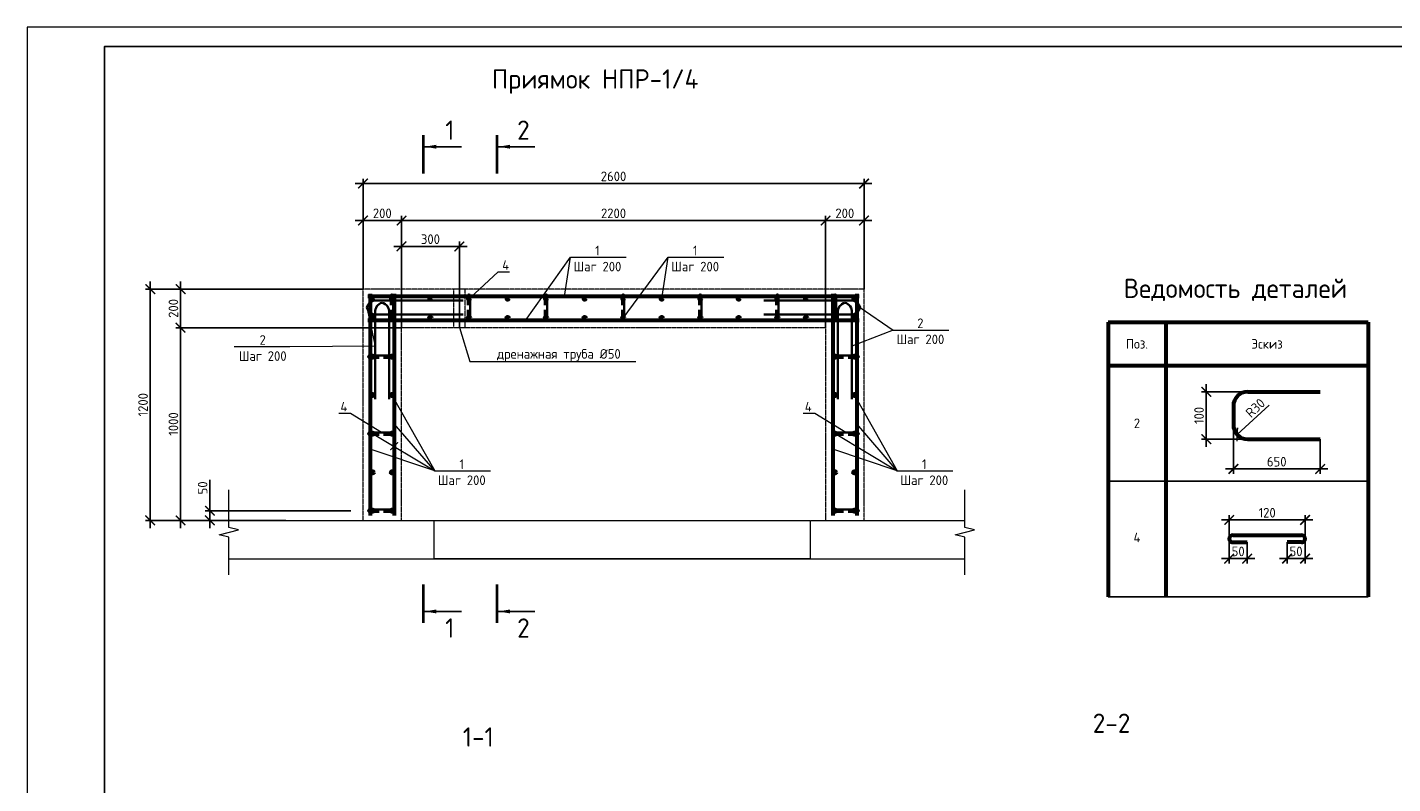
# Model space of a CAD drawing. Header units: millimetres. Extents: x 130535 to 1380046, y -231620 to 121434.
# Tile 11 of 135: x 344596 to 380020, y -118390 to -98765. Entities that reach past the tile are written whole.
import ezdxf
from ezdxf import colors
from ezdxf.entities.mleader import LeaderData, LeaderLine
from ezdxf.enums import TextEntityAlignment as Align
from ezdxf.math import Vec2, Vec3

# ---------------------------------------------------------------- set-up
doc = ezdxf.new("R2010")
doc.units = ezdxf.units.MM
doc.linetypes.add('DASHED', pattern=[7, 5, -2, 0])
doc.layers.get('DEFPOINTS').update_dxf_attribs({"lineweight": 0})
for name, color, linetype, lineweight in [('Основная 0.35', 7, 'Continuous', 35), ('Основная 0.60', 7, 'Continuous', 60), ('РАЗМЕРЫ', 7, 'Continuous', 9), ('Символы 0.20', 7, 'Continuous', 20), ('Текст 5.00', 7, 'Continuous', 50), ('Тонкая', 7, 'Continuous', 20), ('Тонкая 0.20', 7, 'Continuous', 20), ('ТОНКИЕ', 7, 'Continuous', 9), ('Штриховая 0.20', 7, 'DASHED', 20)]:
    doc.layers.add(name, color=color, linetype=linetype, lineweight=lineweight)
doc.layers.add('ТОЛСТЫЕ_ОСНОВНЫЕ', color=7, linetype='Continuous')
doc.styles.add('GOST-2.304_Type-B', font='GOST_Common.ttf')
doc.dimstyles.new('СПДС', dxfattribs={"dimscale": 100, "dimtxt": 2.5, "dimasz": 2.5, "dimexe": 1.25, "dimexo": 0, "dimtad": 1, "dimdec": 0, "dimtxsty": 'GOST-2.304_Type-B', "dimblk": 'ARCHTICK', "dimcen": 2.5, "dimdle": 2, "dimadec": 0, "dimazin": 2, "dimtfac": 0.75, "dimtdec": 0, "dimtmove": 1, "dimatfit": 3, "dimfxl": 1, "dimtolj": 1, "dimarcsym": 1})

# ---------------------------------------------------------------- blocks, each defined once
blk = doc.blocks.new('*U1421')
at = {"layer": 'ТОЛСТЫЕ_ОСНОВНЫЕ'}
blk.add_lwpolyline([(20, 5), (589, 5), (589, 415), (20, 415)], close=True, dxfattribs=at)
at = {"layer": 'ТОНКИЕ'}
blk.add_lwpolyline([(0, 0), (594, 0), (594, 420), (0, 420)], close=True, dxfattribs=at)
blk = doc.blocks.new('_ArchTick')
at = {"color": 0, "linetype": 'ByBlock', "const_width": 0.15}
blk.add_lwpolyline([(-0.5, -0.5), (0.5, 0.5)], dxfattribs=at)
blk = doc.blocks.new('*D660')
at = {"layer": 'DEFPOINTS', "color": 0, "linetype": 'Continuous', "lineweight": 0, "transparency": 16777216}
for p in [(349333, -111558), (351305, -111558), (352993, -111308)]:
    blk.add_point(p, dxfattribs=at)
at = {"layer": 'РАЗМЕРЫ', "color": 0, "linetype": 'Continuous', "lineweight": -2, "transparency": 16777216}
for p, q in [((349333, -110502), (349333, -111308)), ((349333, -111108), (349333, -111758)), ((352993, -111308), (349208, -111308)), ((351305, -111558), (349208, -111558))]:
    blk.add_line(p, q, dxfattribs=at)
at = {"layer": 'РАЗМЕРЫ', "color": 0, "linetype": 'Continuous', "lineweight": -2, "transparency": 16777216, "xscale": 250, "yscale": 250, "zscale": 250}
for p, rotation in [((349333, -111308), 90), ((349333, -111558), 270)]:
    blk.add_blockref('_ArchTick', p, dxfattribs=dict(at, rotation=rotation))
at = {"layer": 'РАЗМЕРЫ', "color": 0, "linetype": 'Continuous', "lineweight": 0, "transparency": 16777216, "insert": (349145, -110715), "char_height": 250, "attachment_point": 5, "rotation": 90, "style": 'GOST-2.304_Type-B'}
blk.add_mtext('\\A1;50', dxfattribs=at)
blk = doc.blocks.new('*D661')
at = {"layer": 'DEFPOINTS', "color": 0, "linetype": 'Continuous', "lineweight": 0, "transparency": 16777216}
for p in [(348573, -106558), (354305, -106558), (349824, -111558)]:
    blk.add_point(p, dxfattribs=at)
at = {"layer": 'РАЗМЕРЫ', "color": 0, "linetype": 'Continuous', "lineweight": -2, "transparency": 16777216}
for p, q in [((354305, -106558), (348448, -106558)), ((348573, -111758), (348573, -106358)), ((349824, -111558), (348448, -111558))]:
    blk.add_line(p, q, dxfattribs=at)
at = {"layer": 'РАЗМЕРЫ', "color": 0, "linetype": 'Continuous', "lineweight": -2, "transparency": 16777216, "xscale": 250, "yscale": 250, "zscale": 250}
for p, rotation in [((348573, -106558), 90), ((348573, -111558), 270)]:
    blk.add_blockref('_ArchTick', p, dxfattribs=dict(at, rotation=rotation))
at = {"layer": 'РАЗМЕРЫ', "color": 0, "linetype": 'Continuous', "lineweight": 0, "transparency": 16777216, "insert": (348386, -109058), "char_height": 250, "attachment_point": 5, "rotation": 90, "style": 'GOST-2.304_Type-B'}
blk.add_mtext('\\A1;1000', dxfattribs=at)
blk = doc.blocks.new('*D662')
at = {"layer": 'DEFPOINTS', "color": 0, "linetype": 'Continuous', "lineweight": 0, "transparency": 16777216}
for p in [(348573, -105558), (353305, -105558), (354305, -106558)]:
    blk.add_point(p, dxfattribs=at)
at = {"layer": 'РАЗМЕРЫ', "color": 0, "linetype": 'Continuous', "lineweight": -2, "transparency": 16777216}
for p, q in [((353305, -105558), (348448, -105558)), ((348573, -106758), (348573, -105358)), ((354305, -106558), (348448, -106558))]:
    blk.add_line(p, q, dxfattribs=at)
at = {"layer": 'РАЗМЕРЫ', "color": 0, "linetype": 'Continuous', "lineweight": -2, "transparency": 16777216, "xscale": 250, "yscale": 250, "zscale": 250}
for p, rotation in [((348573, -105558), 90), ((348573, -106558), 270)]:
    blk.add_blockref('_ArchTick', p, dxfattribs=dict(at, rotation=rotation))
at = {"layer": 'РАЗМЕРЫ', "color": 0, "linetype": 'Continuous', "lineweight": 0, "transparency": 16777216, "insert": (348386, -106058), "char_height": 250, "attachment_point": 5, "rotation": 90, "style": 'GOST-2.304_Type-B'}
blk.add_mtext('\\A1;200', dxfattribs=at)
blk = doc.blocks.new('*D663')
at = {"layer": 'DEFPOINTS', "color": 0, "linetype": 'Continuous', "lineweight": 0, "transparency": 16777216}
for p in [(354305, -103778), (353305, -105558), (354305, -106558)]:
    blk.add_point(p, dxfattribs=at)
at = {"layer": 'РАЗМЕРЫ', "color": 0, "linetype": 'Continuous', "lineweight": -2, "transparency": 16777216}
for p, q in [((353105, -103778), (354505, -103778)), ((353305, -105558), (353305, -103653)), ((354305, -106558), (354305, -103653))]:
    blk.add_line(p, q, dxfattribs=at)
at = {"layer": 'РАЗМЕРЫ', "color": 0, "linetype": 'Continuous', "lineweight": -2, "transparency": 16777216, "xscale": 250, "yscale": 250, "zscale": 250, "rotation": 180}
blk.add_blockref('_ArchTick', (353305, -103778), dxfattribs=at)
at = {"layer": 'РАЗМЕРЫ', "color": 0, "linetype": 'Continuous', "lineweight": -2, "transparency": 16777216, "xscale": 250, "yscale": 250, "zscale": 250}
blk.add_blockref('_ArchTick', (354305, -103778), dxfattribs=at)
at = {"layer": 'РАЗМЕРЫ', "color": 0, "linetype": 'Continuous', "lineweight": 0, "transparency": 16777216, "insert": (353805, -103591), "char_height": 250, "attachment_point": 5, "style": 'GOST-2.304_Type-B'}
blk.add_mtext('\\A1;200', dxfattribs=at)
blk = doc.blocks.new('*D664')
at = {"layer": 'DEFPOINTS', "color": 0, "linetype": 'Continuous', "lineweight": 0, "transparency": 16777216}
for p in [(365305, -103778), (354305, -106558), (365305, -106558)]:
    blk.add_point(p, dxfattribs=at)
at = {"layer": 'РАЗМЕРЫ', "color": 0, "linetype": 'Continuous', "lineweight": -2, "transparency": 16777216}
for p, q in [((354105, -103778), (365505, -103778)), ((354305, -106558), (354305, -103653)), ((365305, -106558), (365305, -103653))]:
    blk.add_line(p, q, dxfattribs=at)
at = {"layer": 'РАЗМЕРЫ', "color": 0, "linetype": 'Continuous', "lineweight": -2, "transparency": 16777216, "xscale": 250, "yscale": 250, "zscale": 250, "rotation": 180}
blk.add_blockref('_ArchTick', (354305, -103778), dxfattribs=at)
at = {"layer": 'РАЗМЕРЫ', "color": 0, "linetype": 'Continuous', "lineweight": -2, "transparency": 16777216, "xscale": 250, "yscale": 250, "zscale": 250}
blk.add_blockref('_ArchTick', (365305, -103778), dxfattribs=at)
at = {"layer": 'РАЗМЕРЫ', "color": 0, "linetype": 'Continuous', "lineweight": 0, "transparency": 16777216, "insert": (359805, -103591), "char_height": 250, "attachment_point": 5, "style": 'GOST-2.304_Type-B'}
blk.add_mtext('\\A1;2200', dxfattribs=at)
blk = doc.blocks.new('*D665')
at = {"layer": 'DEFPOINTS', "color": 0, "linetype": 'Continuous', "lineweight": 0, "transparency": 16777216}
for p in [(366305, -103778), (366305, -105558), (365305, -106558)]:
    blk.add_point(p, dxfattribs=at)
at = {"layer": 'РАЗМЕРЫ', "color": 0, "linetype": 'Continuous', "lineweight": -2, "transparency": 16777216}
for p, q in [((365105, -103778), (366505, -103778)), ((365305, -106558), (365305, -103653)), ((366305, -105558), (366305, -103653))]:
    blk.add_line(p, q, dxfattribs=at)
at = {"layer": 'РАЗМЕРЫ', "color": 0, "linetype": 'Continuous', "lineweight": -2, "transparency": 16777216, "xscale": 250, "yscale": 250, "zscale": 250, "rotation": 180}
blk.add_blockref('_ArchTick', (365305, -103778), dxfattribs=at)
at = {"layer": 'РАЗМЕРЫ', "color": 0, "linetype": 'Continuous', "lineweight": -2, "transparency": 16777216, "xscale": 250, "yscale": 250, "zscale": 250}
blk.add_blockref('_ArchTick', (366305, -103778), dxfattribs=at)
at = {"layer": 'РАЗМЕРЫ', "color": 0, "linetype": 'Continuous', "lineweight": 0, "transparency": 16777216, "insert": (365805, -103591), "char_height": 250, "attachment_point": 5, "style": 'GOST-2.304_Type-B'}
blk.add_mtext('\\A1;200', dxfattribs=at)
blk = doc.blocks.new('A$C862932c0')
at = {"layer": 'Основная 0.35'}
for p, q in [((130, 6), (6, 6)), ((6, -6), (56, -6)), ((130, -6), (80, -6))]:
    blk.add_line(p, q, dxfattribs=at)
for centre, start, end in [((6, 0), 90, 270), ((130, 0), 270, 90)]:
    blk.add_arc(centre, 6, start, end, dxfattribs=at)
blk = doc.blocks.new('_None')
blk = doc.blocks.new('*D666')
at = {"layer": 'DEFPOINTS', "color": 0, "linetype": 'Continuous', "lineweight": 0, "transparency": 16777216}
for p in [(366305, -102820), (353305, -104058), (366305, -104058)]:
    blk.add_point(p, dxfattribs=at)
at = {"layer": 'РАЗМЕРЫ', "color": 0, "linetype": 'Continuous', "lineweight": -2, "transparency": 16777216}
for p, q in [((353305, -104058), (353305, -102695)), ((366305, -104058), (366305, -102695)), ((353105, -102820), (366505, -102820))]:
    blk.add_line(p, q, dxfattribs=at)
at = {"layer": 'РАЗМЕРЫ', "color": 0, "linetype": 'Continuous', "lineweight": -2, "transparency": 16777216, "xscale": 250, "yscale": 250, "zscale": 250, "rotation": 180}
blk.add_blockref('_ArchTick', (353305, -102820), dxfattribs=at)
at = {"layer": 'РАЗМЕРЫ', "color": 0, "linetype": 'Continuous', "lineweight": -2, "transparency": 16777216, "xscale": 250, "yscale": 250, "zscale": 250}
blk.add_blockref('_ArchTick', (366305, -102820), dxfattribs=at)
at = {"layer": 'РАЗМЕРЫ', "color": 0, "linetype": 'Continuous', "lineweight": 0, "transparency": 16777216, "insert": (359805, -102632), "char_height": 250, "attachment_point": 5, "style": 'GOST-2.304_Type-B'}
blk.add_mtext('\\A1;2600', dxfattribs=at)
blk = doc.blocks.new('*D667')
at = {"layer": 'DEFPOINTS', "color": 0, "linetype": 'Continuous', "lineweight": 0, "transparency": 16777216}
for p in [(347785, -105558), (351305, -105558), (349824, -111558)]:
    blk.add_point(p, dxfattribs=at)
at = {"layer": 'РАЗМЕРЫ', "color": 0, "linetype": 'Continuous', "lineweight": -2, "transparency": 16777216}
for p, q in [((351305, -105558), (347660, -105558)), ((347785, -111758), (347785, -105358)), ((349824, -111558), (347660, -111558))]:
    blk.add_line(p, q, dxfattribs=at)
at = {"layer": 'РАЗМЕРЫ', "color": 0, "linetype": 'Continuous', "lineweight": -2, "transparency": 16777216, "xscale": 250, "yscale": 250, "zscale": 250}
for p, rotation in [((347785, -105558), 90), ((347785, -111558), 270)]:
    blk.add_blockref('_ArchTick', p, dxfattribs=dict(at, rotation=rotation))
at = {"layer": 'РАЗМЕРЫ', "color": 0, "linetype": 'Continuous', "lineweight": 0, "transparency": 16777216, "insert": (347598, -108558), "char_height": 250, "attachment_point": 5, "rotation": 90, "style": 'GOST-2.304_Type-B'}
blk.add_mtext('\\A1;1200', dxfattribs=at)
blk = doc.blocks.new('*D668')
at = {"layer": 'DEFPOINTS', "color": 0, "linetype": 'Continuous', "lineweight": 0, "transparency": 16777216}
for p in [(355805, -104450), (354305, -106558), (355805, -106558)]:
    blk.add_point(p, dxfattribs=at)
at = {"layer": 'РАЗМЕРЫ', "color": 0, "linetype": 'Continuous', "lineweight": -2, "transparency": 16777216}
for p, q in [((354105, -104450), (356005, -104450)), ((354305, -106558), (354305, -104325)), ((355805, -106558), (355805, -104325))]:
    blk.add_line(p, q, dxfattribs=at)
at = {"layer": 'РАЗМЕРЫ', "color": 0, "linetype": 'Continuous', "lineweight": -2, "transparency": 16777216, "xscale": 250, "yscale": 250, "zscale": 250, "rotation": 180}
blk.add_blockref('_ArchTick', (354305, -104450), dxfattribs=at)
at = {"layer": 'РАЗМЕРЫ', "color": 0, "linetype": 'Continuous', "lineweight": -2, "transparency": 16777216, "xscale": 250, "yscale": 250, "zscale": 250}
blk.add_blockref('_ArchTick', (355805, -104450), dxfattribs=at)
at = {"layer": 'РАЗМЕРЫ', "color": 0, "linetype": 'Continuous', "lineweight": 0, "transparency": 16777216, "insert": (355055, -104262), "char_height": 250, "attachment_point": 5, "style": 'GOST-2.304_Type-B'}
blk.add_mtext('\\A1;300', dxfattribs=at)
blk = doc.blocks.new('*D679')
at = {"layer": 'DEFPOINTS', "color": 0, "linetype": 'Continuous', "lineweight": 0, "transparency": 16777216}
for p in [(375184, -108221), (376261, -108221), (376261, -109451)]:
    blk.add_point(p, dxfattribs=at)
at = {"layer": 'РАЗМЕРЫ', "color": 0, "linetype": 'Continuous', "lineweight": -2, "transparency": 16777216}
for p, q in [((375184, -109651), (375184, -108021)), ((376261, -108221), (375059, -108221)), ((376261, -109451), (375059, -109451))]:
    blk.add_line(p, q, dxfattribs=at)
at = {"layer": 'РАЗМЕРЫ', "color": 0, "linetype": 'Continuous', "lineweight": -2, "transparency": 16777216, "xscale": 250, "yscale": 250, "zscale": 250}
for p, rotation in [((375184, -108221), 90), ((375184, -109451), 270)]:
    blk.add_blockref('_ArchTick', p, dxfattribs=dict(at, rotation=rotation))
at = {"layer": 'РАЗМЕРЫ', "color": 0, "linetype": 'Continuous', "lineweight": 0, "transparency": 16777216, "insert": (374996, -108836), "char_height": 250, "attachment_point": 5, "rotation": 90, "style": 'GOST-2.304_Type-B'}
blk.add_mtext('\\A1;100', dxfattribs=at)
blk = doc.blocks.new('*D680')
at = {"layer": 'DEFPOINTS', "color": 0, "linetype": 'Continuous', "lineweight": 0, "transparency": 16777216}
for p in [(375886, -109076), (378136, -109451), (378136, -110224)]:
    blk.add_point(p, dxfattribs=at)
at = {"layer": 'РАЗМЕРЫ', "color": 0, "linetype": 'Continuous', "lineweight": -2, "transparency": 16777216}
for p, q in [((375886, -109076), (375886, -110349)), ((378136, -109451), (378136, -110349)), ((375686, -110224), (378336, -110224))]:
    blk.add_line(p, q, dxfattribs=at)
at = {"layer": 'РАЗМЕРЫ', "color": 0, "linetype": 'Continuous', "lineweight": -2, "transparency": 16777216, "xscale": 250, "yscale": 250, "zscale": 250, "rotation": 180}
blk.add_blockref('_ArchTick', (375886, -110224), dxfattribs=at)
at = {"layer": 'РАЗМЕРЫ', "color": 0, "linetype": 'Continuous', "lineweight": -2, "transparency": 16777216, "xscale": 250, "yscale": 250, "zscale": 250}
blk.add_blockref('_ArchTick', (378136, -110224), dxfattribs=at)
at = {"layer": 'РАЗМЕРЫ', "color": 0, "linetype": 'Continuous', "lineweight": 0, "transparency": 16777216, "insert": (377011, -110036), "char_height": 250, "attachment_point": 5, "style": 'GOST-2.304_Type-B'}
blk.add_mtext('\\A1;650', dxfattribs=at)
blk = doc.blocks.new('*D681')
at = {"layer": 'DEFPOINTS', "color": 0, "linetype": 'Continuous', "lineweight": 0, "transparency": 16777216}
for p in [(376261, -109076), (375987, -109331)]:
    blk.add_point(p, dxfattribs=at)
at = {"layer": 'РАЗМЕРЫ', "color": 0, "linetype": 'Continuous', "lineweight": -2, "transparency": 16777216}
blk.add_line((376811, -108566), (375987, -109331), dxfattribs=at)
at = {"layer": 'РАЗМЕРЫ', "color": 0, "linetype": 'Continuous', "lineweight": -2, "transparency": 16777216, "xscale": 250, "yscale": 250, "zscale": 250, "rotation": 222.8482016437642}
blk.add_blockref('_ArchTick', (375987, -109331), dxfattribs=at)
at = {"layer": 'РАЗМЕРЫ', "color": 0, "linetype": 'Continuous', "lineweight": 0, "transparency": 16777216, "insert": (376455, -108641), "char_height": 250, "attachment_point": 5, "rotation": 42.8482, "style": 'GOST-2.304_Type-B'}
blk.add_mtext('\\A1;R30', dxfattribs=at)
blk = doc.blocks.new('*D682')
at = {"layer": 'DEFPOINTS', "color": 0, "linetype": 'Continuous', "lineweight": 0, "transparency": 16777216}
for p in [(377280, -112127), (377746, -112035), (377280, -112550)]:
    blk.add_point(p, dxfattribs=at)
at = {"layer": 'РАЗМЕРЫ', "color": 0, "linetype": 'Continuous', "lineweight": -2, "transparency": 16777216}
for p, q in [((377280, -112127), (377280, -112675)), ((377746, -112035), (377746, -112675)), ((377946, -112550), (377080, -112550))]:
    blk.add_line(p, q, dxfattribs=at)
at = {"layer": 'РАЗМЕРЫ', "color": 0, "linetype": 'Continuous', "lineweight": -2, "transparency": 16777216, "xscale": 250, "yscale": 250, "zscale": 250, "rotation": 180}
blk.add_blockref('_ArchTick', (377280, -112550), dxfattribs=at)
at = {"layer": 'РАЗМЕРЫ', "color": 0, "linetype": 'Continuous', "lineweight": -2, "transparency": 16777216, "xscale": 250, "yscale": 250, "zscale": 250}
blk.add_blockref('_ArchTick', (377746, -112550), dxfattribs=at)
at = {"layer": 'РАЗМЕРЫ', "color": 0, "linetype": 'Continuous', "lineweight": 0, "transparency": 16777216, "insert": (377513, -112363), "char_height": 250, "attachment_point": 5, "style": 'GOST-2.304_Type-B'}
blk.add_mtext('\\A1;50', dxfattribs=at)
blk = doc.blocks.new('*D683')
at = {"layer": 'DEFPOINTS', "color": 0, "linetype": 'Continuous', "lineweight": 0, "transparency": 16777216}
for p in [(375778, -112035), (376245, -112127), (376245, -112550)]:
    blk.add_point(p, dxfattribs=at)
at = {"layer": 'РАЗМЕРЫ', "color": 0, "linetype": 'Continuous', "lineweight": -2, "transparency": 16777216}
for p, q in [((375778, -112035), (375778, -112675)), ((376245, -112127), (376245, -112675)), ((375578, -112550), (376445, -112550))]:
    blk.add_line(p, q, dxfattribs=at)
at = {"layer": 'РАЗМЕРЫ', "color": 0, "linetype": 'Continuous', "lineweight": -2, "transparency": 16777216, "xscale": 250, "yscale": 250, "zscale": 250, "rotation": 180}
blk.add_blockref('_ArchTick', (375778, -112550), dxfattribs=at)
at = {"layer": 'РАЗМЕРЫ', "color": 0, "linetype": 'Continuous', "lineweight": -2, "transparency": 16777216, "xscale": 250, "yscale": 250, "zscale": 250}
blk.add_blockref('_ArchTick', (376245, -112550), dxfattribs=at)
at = {"layer": 'РАЗМЕРЫ', "color": 0, "linetype": 'Continuous', "lineweight": 0, "transparency": 16777216, "insert": (376011, -112363), "char_height": 250, "attachment_point": 5, "style": 'GOST-2.304_Type-B'}
blk.add_mtext('\\A1;50', dxfattribs=at)
blk = doc.blocks.new('*D684')
at = {"layer": 'DEFPOINTS', "color": 0, "linetype": 'Continuous', "lineweight": 0, "transparency": 16777216}
for p in [(377746, -111547), (375780, -112015), (377746, -112036)]:
    blk.add_point(p, dxfattribs=at)
at = {"layer": 'РАЗМЕРЫ', "color": 0, "linetype": 'Continuous', "lineweight": -2, "transparency": 16777216}
for p, q in [((375580, -111547), (377946, -111547)), ((375780, -112015), (375780, -111422)), ((377746, -112036), (377746, -111422))]:
    blk.add_line(p, q, dxfattribs=at)
at = {"layer": 'РАЗМЕРЫ', "color": 0, "linetype": 'Continuous', "lineweight": -2, "transparency": 16777216, "xscale": 250, "yscale": 250, "zscale": 250, "rotation": 180}
blk.add_blockref('_ArchTick', (375780, -111547), dxfattribs=at)
at = {"layer": 'РАЗМЕРЫ', "color": 0, "linetype": 'Continuous', "lineweight": -2, "transparency": 16777216, "xscale": 250, "yscale": 250, "zscale": 250}
blk.add_blockref('_ArchTick', (377746, -111547), dxfattribs=at)
at = {"layer": 'РАЗМЕРЫ', "color": 0, "linetype": 'Continuous', "lineweight": 0, "transparency": 16777216, "insert": (376763, -111360), "char_height": 250, "attachment_point": 5, "style": 'GOST-2.304_Type-B'}
blk.add_mtext('\\A1;120', dxfattribs=at)

msp = doc.modelspace()

# ---------------------------------------------------------------- linework, layer by layer
at = {"layer": 'Основная 0.35'}
for p, q in [((355906.7, -105853.5), (353656.7, -105853.5)), ((353801.6, -105913.1), (353799.8, -105913.1)), ((363703, -105853.5), (365953, -105853.5)), ((365808.1, -105913.1), (365809.9, -105913.1)), ((353406.7, -106034.6), (353406.7, -106032.8)), ((353620.5, -108413.1), (353620.5, -106163.1)), ((355906.7, -106214), (353656.7, -106214)), ((353981, -108413.1), (353981, -106163.1)), ((363703, -106214), (365953, -106214)), ((365628.7, -108413.1), (365628.7, -106163.1)), ((365989.3, -108413.1), (365989.3, -106163.1)), ((366203, -106034.6), (366203, -106032.8))]:
    msp.add_line(p, q, dxfattribs=at)
for centre, start, end in [((353634.1, -106085.4), 84.44835, 167.41224), ((353852.4, -106140.6), 102.58776, 185.55165), ((353749, -106140.6), 354.44835, 77.41224), ((365860.7, -106140.6), 102.58776, 185.55165), ((365757.3, -106140.6), 354.44835, 77.41224), ((365975.6, -106085.4), 12.58776, 95.55165), ((353634.1, -105982.1), 192.58776, 275.55165), ((365975.6, -105982.1), 264.44835, 347.41224)]:
    msp.add_arc(centre, 233.1, start, end, dxfattribs=at)
at = {"layer": 'Основная 0.60'}
for p, q in [((366179.9, -105747.7), (353429.9, -105747.7)), ((353494.9, -105682.7), (353494.9, -111432.7)), ((354114.9, -105682.7), (354114.9, -111432.7)), ((365494.9, -105682.7), (365494.9, -111432.7)), ((366114.9, -105682.7), (366114.9, -111432.7)), ((366179.9, -106367.7), (353429.9, -106367.7)), ((376261.5, -108221), (378136.5, -108221)), ((375886.5, -108596), (375886.5, -109075.6)), ((376261.5, -109450.6), (378136.5, -109450.6)), ((375869.5, -111943.4), (377654.6, -111943.4)), ((375869.5, -112127.1), (376244.5, -112127.1)), ((377654.6, -112127.1), (377279.6, -112127.1))]:
    msp.add_line(p, q, dxfattribs=at)
at = {"layer": 'Основная 0.60', "linetype": 'Continuous', "lineweight": 60}
for p, q in [((372635.3, -106415.4), (379385.3, -106415.4)), ((372635.3, -106415.4), (372635.3, -113540.4)), ((374135.3, -106415.4), (374135.3, -113540.4)), ((379385.3, -106415.4), (379385.3, -113540.4)), ((372635.3, -107540.4), (379385.3, -107540.4))]:
    msp.add_line(p, q, dxfattribs=at)
at = {"layer": 'Основная 0.60', "linetype": 'Continuous', "lineweight": -3}
for p, q in [((372635.3, -110540.4), (379385.3, -110540.4)), ((372635.3, -110540.4), (379385.3, -110540.4)), ((372635.3, -113540.4), (379385.3, -113540.4))]:
    msp.add_line(p, q, dxfattribs=at)
at = {"layer": 'Основная 0.60'}
for centre in [(353554.9, -105807.7), (353554.9, -105807.7), (354054.9, -105807.7), (355054.9, -105807.7), (356054.9, -105807.7), (357054.9, -105807.7), (358054.9, -105807.7), (359054.9, -105807.7), (360054.9, -105807.7), (361054.9, -105807.7), (362054.9, -105807.7), (363054.9, -105807.7), (364054.9, -105807.7), (364800.7, -105807.7), (365554.9, -105807.7), (366054.9, -105807.7), (353554.9, -106307.7), (354054.9, -106307.7), (355054.9, -106307.7), (356054.9, -106307.7), (357054.9, -106307.7), (358054.9, -106307.7), (359054.9, -106307.7), (360054.9, -106307.7), (361054.9, -106307.7), (362054.9, -106307.7), (363054.9, -106307.7), (364054.9, -106307.7), (364800.7, -106307.7), (365554.9, -106307.7), (366054.9, -106307.7), (353554.9, -107307.7), (354054.9, -107307.7), (365554.9, -107307.7), (366054.9, -107307.7), (353554.9, -108307.7), (354054.9, -108307.7), (365554.9, -108307.7), (366054.9, -108307.7), (353554.9, -109307.7), (354054.9, -109307.7), (365554.9, -109307.7), (366054.9, -109307.7), (353554.9, -110307.7), (354054.9, -110307.7), (365554.9, -110307.7), (366054.9, -110307.7), (353554.9, -111307.7), (354054.9, -111307.7), (365554.9, -111307.7), (366054.9, -111307.7)]:
    msp.add_circle(centre, 30, dxfattribs=at)
for centre, radius, start, end in [((376261.5, -108596), 375, 90, 180), ((376261.5, -109075.6), 375, 180, 270), ((375869.5, -112035.2), 91.8, 90, 270), ((377654.6, -112035.2), 91.8, 270, 90)]:
    msp.add_arc(centre, radius, start, end, dxfattribs=at)
at = {"layer": 'РАЗМЕРЫ', "linetype": 'Continuous', "lineweight": 0}
for p, q in [((357519.7, -106367.7), (358685.6, -104732.1)), ((360054.9, -106307.7), (361220.7, -104732.1)), ((355165.6, -110275.2), (354114.9, -109051)), ((367165.6, -110275.2), (366114.9, -109051)), ((353554.9, -109307.7), (355165.6, -110275.2)), ((365554.9, -109307.7), (367165.6, -110275.2)), ((355165.6, -110275.2), (353494.9, -109710)), ((367165.6, -110275.2), (365494.9, -109710))]:
    msp.add_line(p, q, dxfattribs=at)
at = {"layer": 'Символы 0.20'}
msp.add_lwpolyline([(367063.9, -106619), (365989.3, -107038.1)], dxfattribs=at)
at = {"layer": 'Тонкая'}
for points in [[(349823.9, -112972.5), (349823.9, -112822.5), (349823.9, -111992.9), (349573.9, -111930.4), (350073.9, -111805.4), (349823.9, -111742.9), (349823.9, -110913.4), (349823.9, -110763.4)], [(368922.2, -112972.5), (368922.2, -112822.5), (368922.2, -111992.9), (368672.2, -111930.4), (369172.2, -111805.4), (368922.2, -111742.9), (368922.2, -110913.4), (368922.2, -110763.4)]]:
    msp.add_lwpolyline(points, dxfattribs=at)
at = {"layer": 'Тонкая 0.20'}
msp.add_line((349823.9, -111557.7), (355154.9, -111557.7), dxfattribs=at)
at = {"layer": 'Тонкая 0.20', "ltscale": 6}
for p, q in [((364919.6, -111557.7), (368922.2, -111557.7)), ((349823.9, -112557.7), (368922.2, -112557.7))]:
    msp.add_line(p, q, dxfattribs=at)
at = {"layer": 'Тонкая 0.20'}
msp.add_lwpolyline([(355154.9, -111557.7), (364904.9, -111557.7), (364904.9, -112557.7), (355154.9, -112557.7)], close=True, dxfattribs=at)
at = {"layer": 'ТОНКИЕ', "linetype": 'Continuous', "lineweight": 25, "ltscale": 200}
for p, q in [((354906.6, -101863.2), (355856.6, -101863.2)), ((356817.1, -101863.2), (357767.1, -101863.2)), ((354906.6, -113921), (355856.6, -113921)), ((356817.1, -113921), (357767.1, -113921))]:
    msp.add_line(p, q, dxfattribs=at)
at = {"layer": 'ТОНКИЕ', "linetype": 'Continuous', "lineweight": 25, "ltscale": 200, "const_width": 70}
for points in [[(354871.6, -101563.2), (354871.6, -102563.2)], [(356782.1, -101563.2), (356782.1, -102563.2)], [(354871.6, -114221), (354871.6, -113221)], [(356782.1, -114221), (356782.1, -113221)]]:
    msp.add_lwpolyline(points, dxfattribs=at)
at = {"layer": 'ТОНКИЕ', "linetype": 'Continuous', "lineweight": 25, "ltscale": 200}
for points in [[(354906.6, -101863.2), (355207.1, -101813), (355207.1, -101913.5)], [(356817.1, -101863.2), (357117.6, -101813), (357117.6, -101913.5)], [(354906.6, -113921), (355207.1, -113870.7), (355207.1, -113971.3)], [(356817.1, -113921), (357117.6, -113870.7), (357117.6, -113971.3)]]:
    msp.add_solid(points, dxfattribs=at)
at = {"layer": 'Штриховая 0.20'}
msp.add_lwpolyline([(366304.9, -111557.7), (366304.9, -105557.7), (353304.9, -105557.7), (353304.9, -111557.7), (354304.9, -111557.7), (354304.9, -106557.7), (365304.9, -106557.7), (365304.9, -111557.7), (366304.9, -111557.7)], dxfattribs=at)
msp.add_lwpolyline([(355654.9, -105557.7), (355654.9, -106557.7), (355954.9, -106557.7), (355954.9, -105557.7)], close=True, dxfattribs=at)

# ---------------------------------------------------------------- block references
at = {"xscale": 100, "yscale": 100, "zscale": 100}
msp.add_blockref('*U1421', (344595.6, -140764.6), dxfattribs=at)
at = {"layer": 'Символы 0.20'}
for name, p, xscale, yscale, zscale, rotation in [('A$C862932c0', (354054.9, -105693.7), 5, 5, 5, 270), ('A$C862932c0', (356054.9, -105693.7), 5, 5, 5, 270), ('A$C862932c0', (358054.9, -105693.7), 5, 5, 5, 270), ('A$C862932c0', (360054.9, -105693.7), 5, 5, 5, 270), ('A$C862932c0', (362054.9, -105693.7), 5, 5, 5, 270), ('A$C862932c0', (364054.9, -105693.7), 5, 5, 5, 270), ('A$C862932c0', (365554.9, -105693.7), 5, 5, 5, 270), ('_ArchTick', (354114.9, -109632.9), 200, 200, 200, 180.0000000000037)]:
    msp.add_blockref(name, p, dxfattribs=dict(at, xscale=xscale, yscale=yscale, zscale=zscale, rotation=rotation))
at = {"layer": 'Символы 0.20', "yscale": 5, "zscale": 5}
for p, xscale in [((353440.9, -107307.7), 5), ((366168.8, -107307.7), -5), ((353440.9, -109307.7), 5), ((366168.8, -109307.7), -5), ((353440.9, -111307.7), 5), ((366168.8, -111307.7), -5)]:
    msp.add_blockref('A$C862932c0', p, dxfattribs=dict(at, xscale=xscale))

# ---------------------------------------------------------------- texts
at = {"layer": 'Основная 0.60', "linetype": 'Continuous', "lineweight": -3, "attachment_point": 5, "style": 'GOST-2.304_Type-B'}
for s, insert, char_height, width in [('Ведомость деталей', (375940.3, -105577), 500, 6669.969), ('Поз.', (373385.3, -106977.9), 250, 1200), ('Эскиз', (376760.3, -106977.9), 250, 1200), ('2', (373385.3, -109040.4), 250, 1200), ('4', (373385.3, -112000.3), 250, 1200)]:
    msp.add_mtext(s, dxfattribs=dict(at, insert=insert, char_height=char_height, width=width))
at = {"layer": 'Текст 5.00', "style": 'GOST-2.304_Type-B'}
for s, p in [('Приямок НПР-1/4', (359328.7, -100105.4)), ('2-2', (372726.3, -116820.8)), ('1-1', (356296, -117178.9))]:
    msp.add_text(s, height=500, dxfattribs=at).set_placement(p, align=Align.MIDDLE_CENTER)
at = {"layer": 'ТОНКИЕ', "linetype": 'Continuous', "lineweight": 0, "char_height": 500, "attachment_point": 5, "style": 'GOST-2.304_Type-B'}
for s, insert in [('1', (355556.6, -101433.2)), ('2', (357467.1, -101433.2)), ('1', (355556.6, -114351)), ('2', (357467.1, -114351))]:
    msp.add_mtext_dynamic_manual_height_columns(s, width=723.88, gutter_width=25, heights=[0], dxfattribs=dict(at, insert=insert))

# ---------------------------------------------------------------- dimensions: what is measured, and where the dimension line sits
at = {"layer": 'РАЗМЕРЫ', "color": 3, "linetype": 'Continuous', "lineweight": 0}
for base, p1, p2, picture, middle in [((366304.9, -102819.6), (353304.9, -104057.7), (366304.9, -104057.7), '*D666', (359804.9, -102632.1)), ((354304.9, -103778.2), (353304.9, -105557.7), (354304.9, -106557.7), '*D663', (353804.9, -103590.7)), ((365304.9, -103778.2), (354304.9, -106557.7), (365304.9, -106557.7), '*D664', (359804.9, -103590.7)), ((366304.9, -103778.2), (365304.9, -106557.7), (366304.9, -105557.7), '*D665', (365804.9, -103590.7)), ((355804.9, -104449.6), (354304.9, -106557.7), (355804.9, -106557.7), '*D668', (355054.9, -104262.1))]:
    dim = msp.add_linear_dim(base=base, p1=p1, p2=p2, dimstyle='СПДС', override={"dimlfac": 0.2}, dxfattribs=at)
    dim.commit()
    dim.dimension.update_dxf_attribs({"geometry": picture, "text_midpoint": middle})
for base, p1, p2, angle, picture, middle in [((347785.4, -105557.7), (349823.9, -111557.7), (351304.9, -105557.7), 90, '*D667', (347597.9, -108557.7)), ((348573.1, -105557.7), (354304.9, -106557.7), (353304.9, -105557.7), 270, '*D662', (348385.6, -106057.7)), ((348573.1, -106557.7), (349823.9, -111557.7), (354304.9, -106557.7), 270, '*D661', (348385.6, -109057.7))]:
    dim = msp.add_linear_dim(base=base, p1=p1, p2=p2, angle=angle, dimstyle='СПДС', override={"dimlfac": 0.2}, dxfattribs=at)
    dim.commit()
    dim.dimension.update_dxf_attribs({"geometry": picture, "text_midpoint": middle})
for base, p1, p2, angle, text, picture, middle in [((375183.9, -108221), (376261.5, -109450.6), (376261.5, -108221), 90, '100', '*D679', (374996.4, -108835.8)), ((377279.6, -112550.1), (377746.4, -112035.2), (377279.6, -112127.1), 180, '50', '*D682', (377513, -112362.6))]:
    dim = msp.add_linear_dim(base=base, p1=p1, p2=p2, angle=angle, text=text, dimstyle='СПДС', override={"dimlfac": 0.2}, dxfattribs=at)
    dim.commit()
    dim.dimension.update_dxf_attribs({"geometry": picture, "text_midpoint": middle})
dim = msp.add_radius_dim(center=(376261.5, -109075.6), mpoint=(375986.6, -109330.6), text='R30', dimstyle='СПДС', override={"dimlfac": 0.2}, dxfattribs=at)
dim.commit()
dim.dimension.update_dxf_attribs({"geometry": '*D681', "text_midpoint": (376582.3, -108778.1), "dimtype": 164})
for base, p1, p2, text, picture, middle in [((378136.5, -110223.9), (375886.5, -109075.6), (378136.5, -109450.6), '650', '*D680', (377011.5, -110036.4)), ((377746.4, -111547.2), (375779.9, -112015.3), (377746.4, -112036.2), '120', '*D684', (376763.2, -111359.7)), ((376244.5, -112550.1), (375777.7, -112035.2), (376244.5, -112127.1), '50', '*D683', (376011.1, -112362.6))]:
    dim = msp.add_linear_dim(base=base, p1=p1, p2=p2, text=text, dimstyle='СПДС', override={"dimlfac": 0.2}, dxfattribs=at)
    dim.commit()
    dim.dimension.update_dxf_attribs({"geometry": picture, "text_midpoint": middle})
dim = msp.add_linear_dim(base=(349332.8, -111557.7), p1=(352992.6, -111307.7), p2=(351304.9, -111557.7), angle=270, dimstyle='СПДС', override={"dimlfac": 0.2}, dxfattribs=at)
dim.commit()
dim.dimension.update_dxf_attribs({"geometry": '*D660', "text_midpoint": (349314, -110714.6), "dimtype": 160})

# ---------------------------------------------------------------- leaders
at = {"layer": 'Символы 0.20'}
ml = msp.add_multileader_mtext('Standard', dxfattribs=at)
ml.set_content('1\\PШаг 200', color=256, style='GOST-2.304_Type-B')
ml.set_leader_properties(color=256, linetype='ByLayer', lineweight=-1)
ml.set_arrow_properties(name='NONE')
ml.build(insert=Vec2(0, 0))
ml.multileader.update_dxf_attribs({"text_left_attachment_type": 6, "text_right_attachment_type": 6, "dogleg_length": 1, "arrow_head_size": 18, "scale": 20})
ctx = ml.context
ctx.base_point, ctx.scale, ctx.char_height, ctx.arrow_head_size, ctx.landing_gap_size, ctx.plane_origin = Vec3(358785.6, -104732.1), 20, 250, 18, 9, Vec3(354934.9, -104865.5)
ctx.left_attachment, ctx.right_attachment, ctx.text_align_type = 6, 6, 1
notes = []
notes.append((ctx, [(0, (1, 1, 0), (358685.6, -104732.1), (1, 0), 100, [(0, [(358529, -105747.7)], 0, [])])]))
ctx.mtext.insert, ctx.mtext.alignment, ctx.mtext.flow_direction = Vec3(359387.4, -104432.1), 2, 5
ml = msp.add_multileader_mtext('Standard', dxfattribs=at)
ml.set_content('1\\PШаг 200', color=256, style='GOST-2.304_Type-B')
ml.set_leader_properties(color=256, linetype='ByLayer', lineweight=-1)
ml.set_arrow_properties(name='NONE')
ml.build(insert=Vec2(0, 0))
ml.multileader.update_dxf_attribs({"text_left_attachment_type": 6, "text_right_attachment_type": 6, "dogleg_length": 1, "arrow_head_size": 18, "scale": 20})
ctx = ml.context
ctx.base_point, ctx.scale, ctx.char_height, ctx.arrow_head_size, ctx.landing_gap_size, ctx.plane_origin = Vec3(361320.7, -104732.1), 20, 250, 18, 9, Vec3(357470, -104865.5)
ctx.left_attachment, ctx.right_attachment, ctx.text_align_type = 6, 6, 1
notes.append((ctx, [(0, (1, 1, 0), (361220.7, -104732.1), (1, 0), 100, [(0, [(361054.9, -105807.7)], 0, [])])]))
ctx.mtext.insert, ctx.mtext.alignment, ctx.mtext.flow_direction = Vec3(361922.5, -104432.1), 2, 5
ml = msp.add_multileader_mtext('Standard', dxfattribs=at)
ml.set_content('4', color=256, style='GOST-2.304_Type-B')
ml.set_leader_properties(color=256, linetype='ByLayer', lineweight=-1)
ml.set_arrow_properties(name='NONE')
ml.build(insert=Vec2(0, 0))
ml.multileader.update_dxf_attribs({"text_left_attachment_type": 6, "text_right_attachment_type": 6, "dogleg_length": 1, "arrow_head_size": 18, "scale": 20})
ctx = ml.context
ctx.base_point, ctx.scale, ctx.char_height, ctx.arrow_head_size, ctx.landing_gap_size, ctx.plane_origin = Vec3(356908.9, -105106.9), 20, 250, 18, 9, Vec3(355176.9, -107545.9)
ctx.left_attachment, ctx.right_attachment = 6, 6
notes.append((ctx, [(0, (1, 1, 0), (356808.9, -105106.9), (1, 0), 100, [(0, [(356084.9, -105783.7)], 0, [])])]))
ctx.mtext.insert, ctx.mtext.flow_direction = Vec3(356917.9, -104806.9), 5
ml = msp.add_multileader_mtext('Standard', dxfattribs=at)
ml.set_content('2\\PШаг 200', color=256, style='GOST-2.304_Type-B')
ml.set_leader_properties(color=256, linetype='ByLayer', lineweight=-1)
ml.set_arrow_properties(name='NONE')
ml.build(insert=Vec2(0, 0))
ml.multileader.update_dxf_attribs({"text_left_attachment_type": 6, "text_right_attachment_type": 6, "dogleg_length": 1, "arrow_head_size": 18, "scale": 20})
ctx = ml.context
ctx.base_point, ctx.scale, ctx.char_height, ctx.arrow_head_size, ctx.landing_gap_size, ctx.plane_origin = Vec3(350100.8, -107052.5), 20, 250, 18, 9, Vec3(350524.5, -105158.5)
ctx.left_attachment, ctx.right_attachment, ctx.text_align_type = 6, 6, 1
notes.append((ctx, [(0, (1, 1, 0), (351404.4, -107052.5), (-1, 0), 100, [(1, [(353406.7, -106032.8), (353620.5, -107038.1)], 0, [])])]))
ctx.mtext.insert, ctx.mtext.alignment, ctx.mtext.flow_direction = Vec3(350702.6, -106752.5), 2, 5
ml = msp.add_multileader_mtext('Standard', dxfattribs=at)
ml.set_content('2\\PШаг 200', color=256, style='GOST-2.304_Type-B')
ml.set_leader_properties(color=256, linetype='ByLayer', lineweight=-1)
ml.set_arrow_properties(name='NONE')
ml.build(insert=Vec2(0, 0))
ml.multileader.update_dxf_attribs({"text_left_attachment_type": 6, "text_right_attachment_type": 6, "dogleg_length": 1, "arrow_head_size": 18, "scale": 20})
ctx = ml.context
ctx.base_point, ctx.scale, ctx.char_height, ctx.arrow_head_size, ctx.landing_gap_size, ctx.plane_origin = Vec3(367163.9, -106619), 20, 250, 18, 9, Vec3(367585.2, -105158.5)
ctx.left_attachment, ctx.right_attachment, ctx.text_align_type = 6, 6, 1
notes.append((ctx, [(0, (1, 1, 0), (367063.9, -106619), (1, 0), 100, [(0, [(366203, -106032.8)], 0, [])])]))
ctx.mtext.insert, ctx.mtext.alignment, ctx.mtext.flow_direction = Vec3(367765.7, -106319), 2, 5
ml = msp.add_multileader_mtext('Standard', dxfattribs=at)
ml.set_content('дренажная труба %%C50', color=256, style='GOST-2.304_Type-B')
ml.set_leader_properties(color=256, linetype='ByLayer', lineweight=-1)
ml.set_arrow_properties(name='NONE')
ml.build(insert=Vec2(0, 0))
ml.multileader.update_dxf_attribs({"text_left_attachment_type": 6, "text_right_attachment_type": 6, "dogleg_length": 1, "arrow_head_size": 18, "scale": 20})
ctx = ml.context
ctx.base_point, ctx.scale, ctx.char_height, ctx.arrow_head_size, ctx.landing_gap_size, ctx.plane_origin = Vec3(356715.6, -107438.4), 20, 250, 18, 9, Vec3(355998.6, -110965.1)
ctx.left_attachment, ctx.right_attachment, ctx.text_align_type = 6, 6, 1
notes.append((ctx, [(1, (1, 1, 0), (356076.4, -107438.4), (1, 0), 639.1, [(0, [(355804.9, -106557.7)], 0, [])])]))
ctx.mtext.insert, ctx.mtext.alignment, ctx.mtext.flow_direction = Vec3(358385.2, -107113.4), 2, 5
ml = msp.add_multileader_mtext('Standard', dxfattribs=at)
ml.set_content('1\\PШаг 200', color=256, style='GOST-2.304_Type-B')
ml.set_leader_properties(color=256, linetype='ByLayer', lineweight=-1)
ml.set_arrow_properties(name='NONE')
ml.build(insert=Vec2(0, 0))
ml.multileader.update_dxf_attribs({"text_left_attachment_type": 6, "text_right_attachment_type": 6, "dogleg_length": 1, "arrow_head_size": 18, "scale": 20})
ctx = ml.context
ctx.base_point, ctx.scale, ctx.char_height, ctx.arrow_head_size, ctx.landing_gap_size, ctx.plane_origin = Vec3(355265.6, -110275.2), 20, 250, 18, 9, Vec3(351414.9, -110408.6)
ctx.left_attachment, ctx.right_attachment, ctx.text_align_type = 6, 6, 1
notes.append((ctx, [(0, (1, 1, 0), (355165.6, -110275.2), (1, 0), 100, [(0, [(354054.9, -108307.7)], 0, [])])]))
ctx.mtext.insert, ctx.mtext.alignment, ctx.mtext.flow_direction = Vec3(355867.4, -109975.2), 2, 5
ml = msp.add_multileader_mtext('Standard', dxfattribs=at)
ml.set_content('1\\PШаг 200', color=256, style='GOST-2.304_Type-B')
ml.set_leader_properties(color=256, linetype='ByLayer', lineweight=-1)
ml.set_arrow_properties(name='NONE')
ml.build(insert=Vec2(0, 0))
ml.multileader.update_dxf_attribs({"text_left_attachment_type": 6, "text_right_attachment_type": 6, "dogleg_length": 1, "arrow_head_size": 18, "scale": 20})
ctx = ml.context
ctx.base_point, ctx.scale, ctx.char_height, ctx.arrow_head_size, ctx.landing_gap_size, ctx.plane_origin = Vec3(367265.6, -110275.2), 20, 250, 18, 9, Vec3(363414.9, -110408.6)
ctx.left_attachment, ctx.right_attachment, ctx.text_align_type = 6, 6, 1
notes.append((ctx, [(0, (1, 1, 0), (367165.6, -110275.2), (1, 0), 100, [(0, [(366054.9, -108307.7)], 0, [])])]))
ctx.mtext.insert, ctx.mtext.alignment, ctx.mtext.flow_direction = Vec3(367867.4, -109975.2), 2, 5
ml = msp.add_multileader_mtext('Standard', dxfattribs=at)
ml.set_content('4', color=256, style='GOST-2.304_Type-B')
ml.set_leader_properties(color=256, linetype='ByLayer', lineweight=-1)
ml.set_arrow_properties(name='NONE')
ml.build(insert=Vec2(0, 0))
ml.multileader.update_dxf_attribs({"text_left_attachment_type": 6, "text_right_attachment_type": 6, "dogleg_length": 1, "arrow_head_size": 18, "scale": 20})
ctx = ml.context
ctx.base_point, ctx.scale, ctx.char_height, ctx.arrow_head_size, ctx.landing_gap_size, ctx.plane_origin = Vec3(352710.5, -108784.3), 20, 250, 18, 9, Vec3(352530.9, -109277.7)
ctx.left_attachment, ctx.right_attachment = 6, 6
notes.append((ctx, [(0, (1, 1, 0), (352978.5, -108784.3), (-1, 0), 100, [(0, [(353780.9, -109277.7)], 0, [])])]))
ctx.mtext.insert, ctx.mtext.flow_direction = Vec3(352719.5, -108484.3), 5
ml = msp.add_multileader_mtext('Standard', dxfattribs=at)
ml.set_content('4', color=256, style='GOST-2.304_Type-B')
ml.set_leader_properties(color=256, linetype='ByLayer', lineweight=-1)
ml.set_arrow_properties(name='NONE')
ml.build(insert=Vec2(0, 0))
ml.multileader.update_dxf_attribs({"text_left_attachment_type": 6, "text_right_attachment_type": 6, "dogleg_length": 1, "arrow_head_size": 18, "scale": 20})
ctx = ml.context
ctx.base_point, ctx.scale, ctx.char_height, ctx.arrow_head_size, ctx.landing_gap_size, ctx.plane_origin = Vec3(364758.4, -108784.3), 20, 250, 18, 9, Vec3(364578.8, -109277.7)
ctx.left_attachment, ctx.right_attachment = 6, 6
notes.append((ctx, [(0, (1, 1, 0), (365026.4, -108784.3), (-1, 0), 100, [(0, [(365828.8, -109277.7)], 0, [])])]))
ctx.mtext.insert, ctx.mtext.flow_direction = Vec3(364767.4, -108484.3), 5
for ctx, leaders in notes:
    for number, flags, end, landing, length, lines in leaders:
        leader = LeaderData()
        leader.index, (leader.has_last_leader_line, leader.has_dogleg_vector, leader.attachment_direction) = number, flags
        leader.last_leader_point, leader.dogleg_vector, leader.dogleg_length = Vec3(end), Vec3(landing), length
        for number, points, colour, breaks in lines:
            line = LeaderLine()
            line.index, line.vertices, line.color, line.breaks = number, Vec3.list(points), colors.encode_raw_color(colour), breaks
            leader.lines.append(line)
        ctx.leaders.append(leader)

doc.saveas('drawing.dxf')
